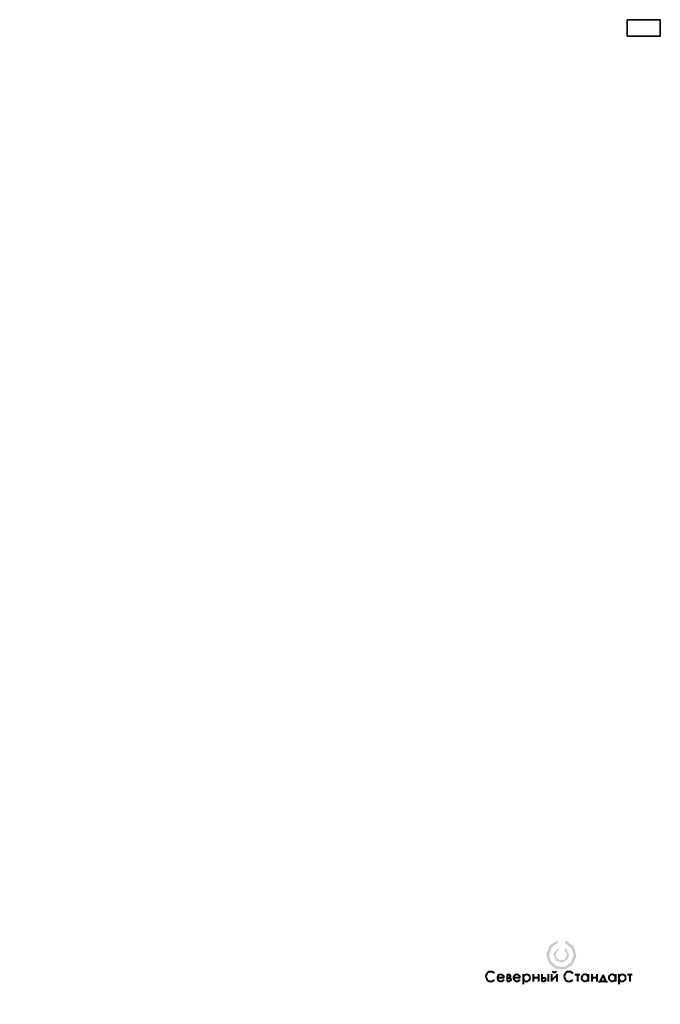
# Model space of a CAD drawing. Header units: millimetres. Extents: x 0 to 420, y 0 to 297.
# Tile 5 of 5: x 227 to 420, y 0 to 297. Entities that reach past the tile are written whole.
import ezdxf

# ---------------------------------------------------------------- set-up
doc = ezdxf.new("R2010")
doc.units = ezdxf.units.MM
doc.linetypes.add('K5LT32768', pattern=[0])
doc.linetypes.add('K5LT_BASIC', pattern=[0])

# ---------------------------------------------------------------- blocks, each defined once
blk = doc.blocks.new('U2')
at = {"true_color": 0xff00ff}
blk.add_hatch(color=6, dxfattribs=at).paths.add_polyline_path([(391.31, 19.23), (391.31, 18.42), (393.23, 16.97), (393.87, 14.89), (393.09, 12.61), (391.08, 11.29), (388.68, 11.47), (386.89, 13.09), (386.43, 14.89), (387.2, 17.17), (389, 18.43), (389, 19.23), (386.75, 17.83), (385.68, 15.4), (385.65, 14.89), (386.44, 12.36), (388.51, 10.71), (391.15, 10.51), (393.45, 11.84), (394.59, 14.24), (394.64, 14.89), (393.86, 17.42), (391.78, 19.07)])
at = {"true_color": 0x0000ff}
blk.add_hatch(color=5, dxfattribs=at).paths.add_polyline_path([(391.11, 16.99), (391.11, 16.31), (391.86, 15.01), (391.86, 14.89), (391.21, 13.54), (389.75, 13.22), (388.59, 14.17), (388.43, 14.89), (389.08, 16.24), (389.19, 16.32), (389.19, 17), (387.94, 15.59), (387.83, 14.89), (388.6, 13.17), (390.39, 12.59), (392.02, 13.53), (392.46, 14.89), (391.69, 16.61)])
at = {"color": 7, "linetype": 'K5LT32768', "lineweight": 40}
for p, q in [((373.79, 8.97), (373.79, 6.99)), ((373.79, 8.97), (374.49, 8.97)), ((378.66, 9.07), (378.66, 6.11)), ((381.64, 9.05), (381.64, 6.9)), ((383.21, 9.05), (383.21, 6.9)), ((384.26, 9.05), (384.26, 6.99)), ((386.15, 9.05), (386.15, 6.9)), ((387.16, 9.05), (387.16, 6.9)), ((388.83, 9.05), (388.83, 6.9)), ((394.24, 8.97), (395.68, 8.97)), ((394.97, 8.97), (394.97, 6.9)), ((398.28, 9.05), (398.28, 6.9)), ((399.3, 9.05), (399.3, 6.9)), ((400.87, 9.05), (400.87, 6.9)), ((402.72, 8.93), (401.87, 6.97)), ((403.57, 6.97), (402.72, 8.93)), ((406.5, 9.05), (406.5, 6.9)), ((407.52, 9.07), (407.52, 6.11)), ((410.1, 8.97), (411.54, 8.97)), ((410.83, 8.97), (410.83, 6.9)), ((370.86, 8.09), (372.9, 8.09)), ((373.79, 8.03), (374.49, 8.03)), ((373.79, 6.99), (374.49, 6.99)), ((375.72, 8.09), (377.77, 8.09)), ((381.64, 8.07), (383.21, 8.07)), ((384.26, 8.03), (384.96, 8.03)), ((384.26, 6.99), (384.96, 6.99)), ((387.16, 7.18), (388.83, 8.79)), ((399.3, 8.07), (400.87, 8.07)), ((401.65, 6.57), (401.65, 6.97)), ((401.65, 6.97), (403.76, 6.97)), ((403.76, 6.97), (403.76, 6.62))]:
    blk.add_line(p, q, dxfattribs=at)
for centre, radius, start, end in [((368.85, 8.38), 1.46, 37.074, 321.6008), ((371.88, 7.96), 1.03, 7.3391, 332.5516), ((374.33, 8.51), 0.488, 281.1083, 70.9439), ((376.74, 7.96), 1.03, 7.3391, 332.5516), ((379.68, 7.96), 1.03, 0, 180), ((388.01, 10.41), 0.756, 216.4819, 323.681), ((392.5, 8.38), 1.46, 37.074, 321.6008), ((397.27, 7.96), 1.03, 7.3391, 3.7582), ((405.49, 7.96), 1.03, 7.3391, 3.7582), ((408.54, 7.96), 1.03, 0, 180), ((374.49, 7.51), 0.521, 270, 90), ((379.68, 7.96), 1.03, 180, 0), ((384.96, 7.51), 0.521, 270, 90), ((408.54, 7.96), 1.03, 180, 0)]:
    blk.add_arc(centre, radius, start, end, dxfattribs=at)
blk = doc.blocks.new('U3')
at = {"color": 3, "linetype": 'K5LT_BASIC', "lineweight": 35, "true_color": 0x00ff00}
for p, q in [((410, 297), (420, 297)), ((410, 292), (410, 297)), ((420, 292), (420, 297)), ((410, 292), (420, 292))]:
    blk.add_line(p, q, dxfattribs=at)

msp = doc.modelspace()

# ---------------------------------------------------------------- block references
for name in ['U3', 'U2']:
    msp.add_blockref(name, (0, 0))

doc.saveas('drawing.dxf')
